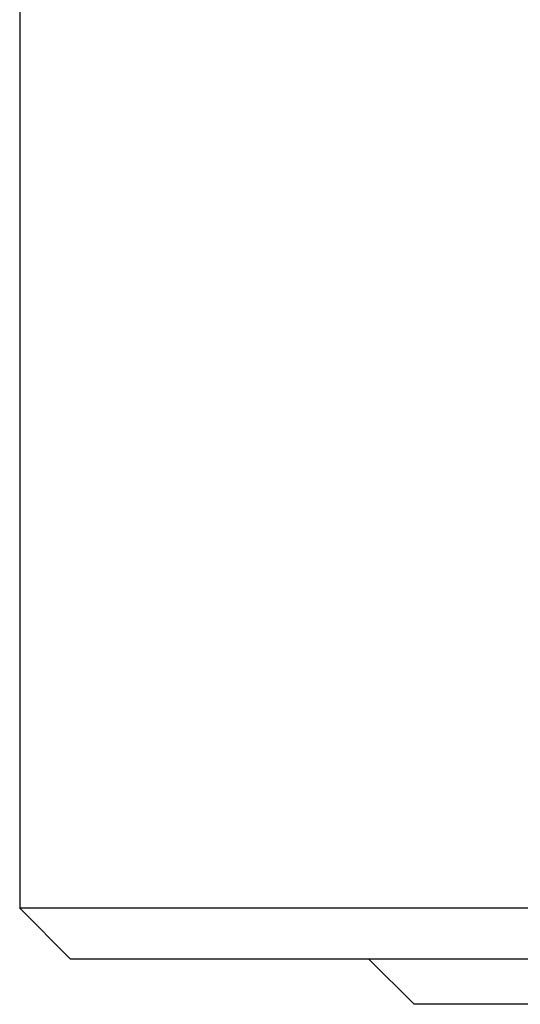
# Model space of a CAD drawing. Header units: millimetres. Extents: x 7592 to 10531, y 3981 to 6059.
# Tile 126 of 130: x 9563 to 9573, y 5599 to 5618. Entities that reach past the tile are written whole.
import ezdxf

# ---------------------------------------------------------------- set-up
doc = ezdxf.new("R2010")
doc.units = ezdxf.units.MM

msp = doc.modelspace()

# ---------------------------------------------------------------- linework, layer by layer
at = {"linetype": 'Continuous'}
for p, q in [((9563.366, 5625.613), (9563.366, 5600.413)), ((9584.766, 5600.413), (9563.366, 5600.413)), ((9563.366, 5600.413), (9564.366, 5599.413)), ((9564.366, 5599.413), (9584.766, 5599.413)), ((9570.266, 5599.413), (9571.166, 5598.513)), ((9598.366, 5598.513), (9571.166, 5598.513))]:
    msp.add_line(p, q, dxfattribs=at)

doc.saveas('drawing.dxf')
